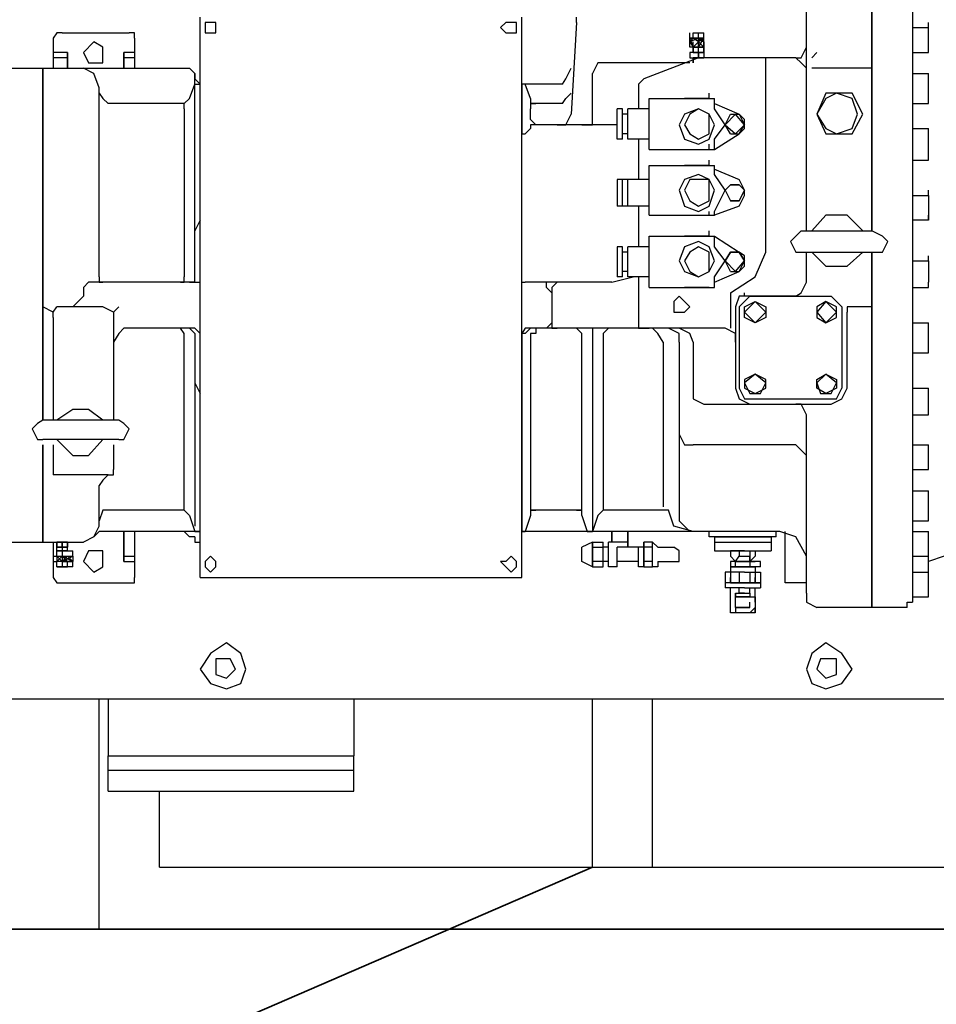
# Model space of a CAD drawing. Header units: centimetres. Extents: x -156440 to 298236, y -263599 to 81430.
# Tile 69 of 170: x 144254 to 145066, y -117600 to -116727. Entities that reach past the tile are written whole.
import ezdxf

# ---------------------------------------------------------------- set-up
doc = ezdxf.new("R2010")
doc.units = ezdxf.units.CM
doc.header["$LTSCALE"] = 50
doc.layers.add('bgde_fundamenty pod urządzenia', color=7, linetype='Continuous', lineweight=35)
doc.layers.add('bgde_maszynownia blokowo', color=2, linetype='Continuous', lineweight=35)
doc.layers.add('Freon_urządzenia', color=3, linetype='Continuous')
doc.layers.get('bgde_maszynownia blokowo').off()

# ---------------------------------------------------------------- blocks, each defined once
blk = doc.blocks.new('A$C45891BCF')
at = {"layer": 'Freon_urządzenia', "linetype": 'Continuous'}
for p, q in [((498.476, 457.436, -348), (498.476, 442.55, -348)), ((498.476, 442.55, -348), (498.476, 457.436, -348)), ((498.476, 457.436, -348), (498.476, 442.55, -348)), ((502.08, 456.966, -348), (502.08, 398.832, -348)), ((492.678, 440.826, -348), (492.678, 456.496, -348)), ((438.932, 401.026, -348), (438.932, 450.698, -348)), ((467.45, 401.026, -348), (467.45, 450.698, -348)), ((472.308, 450.228, -348), (472.308, 450.698, -348)), ((440.342, 450.228, -348), (439.402, 450.228, -348)), ((439.402, 450.228, -348), (439.402, 449.288, -348)), ((440.342, 449.758, -348), (440.342, 450.228, -348)), ((440.342, 449.288, -348), (440.342, 449.758, -348)), ((466.04, 450.228, -348), (465.57, 449.758, -348)), ((465.57, 449.758, -348), (466.04, 449.288, -348)), ((466.98, 450.228, -348), (466.04, 450.228, -348)), ((466.98, 449.758, -348), (466.98, 450.228, -348)), ((466.98, 449.288, -348), (466.98, 449.758, -348)), ((472.308, 450.228, -348), (471.838, 442.08, -348)), ((502.08, 449.758, -348), (503.49, 449.758, -348)), ((503.49, 449.758, -348), (503.49, 450.228, -348)), ((503.49, 449.758, -348), (503.49, 450.228, -348)), ((503.49, 447.564, -348), (503.49, 449.758, -348)), ((426.239, 449.288, -348), (425.926, 448.818, -348)), ((425.926, 448.818, -348), (425.926, 446.154, -348)), ((426.709, 449.288, -348), (426.239, 449.288, -348)), ((426.709, 449.288, -348), (432.664, 449.288, -348)), ((433.134, 449.288, -348), (432.664, 449.288, -348)), ((433.134, 448.818, -348), (433.134, 449.288, -348)), ((433.134, 448.818, -348), (433.134, 446.154, -348)), ((439.402, 449.288, -348), (440.342, 449.288, -348)), ((466.04, 449.288, -348), (466.98, 449.288, -348)), ((482.336, 448.818, -348), (482.336, 449.288, -348)), ((482.336, 448.818, -348), (482.336, 449.288, -348)), ((482.336, 448.818, -348), (483.59, 448.818, -348)), ((483.59, 448.818, -348), (482.336, 448.818, -348)), ((483.12, 448.818, -348), (482.336, 448.504, -348)), ((482.336, 448.504, -348), (482.65, 448.818, -348)), ((482.65, 448.034, -348), (482.336, 448.818, -348)), ((482.336, 448.034, -348), (482.336, 448.818, -348)), ((482.65, 449.288, -348), (483.59, 449.288, -348)), ((482.65, 448.818, -348), (482.65, 449.288, -348)), ((483.12, 448.504, -348), (482.65, 448.818, -348)), ((483.12, 448.504, -348), (482.65, 448.818, -348)), ((483.12, 447.094, -348), (483.12, 449.288, -348)), ((483.12, 448.034, -348), (483.59, 448.818, -348)), ((483.59, 448.818, -348), (483.12, 448.504, -348)), ((483.59, 448.504, -348), (483.12, 448.818, -348)), ((483.12, 448.818, -348), (483.59, 448.504, -348)), ((483.12, 448.818, -348), (483.12, 448.504, -348)), ((483.59, 448.818, -348), (483.59, 449.288, -348)), ((483.59, 448.818, -348), (483.59, 449.288, -348)), ((483.59, 448.818, -348), (483.59, 449.288, -348)), ((483.59, 448.034, -348), (483.59, 448.818, -348)), ((429.53, 448.504, -348), (428.59, 447.564, -348)), ((430.313, 448.034, -348), (429.53, 448.504, -348)), ((430.313, 447.564, -348), (430.313, 448.034, -348)), ((482.336, 448.034, -348), (482.336, 448.504, -348)), ((482.336, 448.504, -348), (482.65, 448.034, -348)), ((482.336, 448.034, -348), (482.336, 448.504, -348)), ((483.59, 448.034, -348), (482.336, 448.034, -348)), ((483.59, 448.034, -348), (482.336, 448.034, -348)), ((483.12, 448.504, -348), (482.65, 448.034, -348)), ((483.12, 448.504, -348), (482.65, 448.034, -348)), ((482.65, 448.034, -348), (482.65, 448.504, -348)), ((482.65, 448.034, -348), (482.65, 448.504, -348)), ((482.65, 448.034, -348), (482.65, 448.504, -348)), ((482.65, 448.034, -348), (483.12, 448.034, -348)), ((482.65, 448.034, -348), (482.65, 447.564, -348)), ((483.12, 448.034, -348), (482.65, 448.034, -348)), ((482.65, 447.564, -348), (482.65, 448.034, -348)), ((482.65, 447.564, -348), (482.65, 448.034, -348)), ((483.59, 448.034, -348), (483.12, 448.504, -348)), ((483.12, 448.034, -348), (483.12, 448.504, -348)), ((483.12, 448.034, -348), (483.59, 448.034, -348)), ((483.59, 448.504, -348), (483.59, 448.034, -348)), ((483.59, 448.034, -348), (483.59, 448.504, -348)), ((483.59, 448.034, -348), (483.59, 448.504, -348)), ((483.59, 448.034, -348), (483.59, 448.504, -348)), ((483.59, 448.034, -348), (483.59, 448.504, -348)), ((483.59, 448.034, -348), (483.59, 448.504, -348)), ((483.59, 448.034, -348), (483.59, 448.504, -348)), ((483.59, 447.564, -348), (483.59, 448.034, -348)), ((483.59, 448.034, -348), (483.59, 447.564, -348)), ((483.59, 447.564, -348), (483.59, 448.034, -348)), ((492.208, 447.094, -348), (492.678, 448.034, -348)), ((427.179, 447.564, -348), (425.926, 447.564, -348)), ((427.179, 447.094, -348), (425.926, 447.094, -348)), ((427.179, 446.154, -348), (427.179, 447.564, -348)), ((427.179, 447.564, -348), (427.179, 447.094, -348)), ((427.179, 447.094, -348), (427.179, 446.154, -348)), ((428.59, 447.564, -348), (429.06, 446.624, -348)), ((430.313, 446.624, -348), (430.313, 447.564, -348)), ((433.134, 447.564, -348), (432.194, 447.564, -348)), ((432.194, 447.564, -348), (432.194, 446.154, -348)), ((432.194, 447.094, -348), (432.194, 447.564, -348)), ((433.134, 447.094, -348), (432.194, 447.094, -348)), ((432.194, 446.154, -348), (432.194, 447.094, -348)), ((483.12, 447.094, -348), (478.262, 445.214, -348)), ((483.59, 447.564, -348), (482.336, 447.564, -348)), ((482.336, 447.564, -348), (482.336, 447.094, -348)), ((482.336, 447.094, -348), (483.59, 447.094, -348)), ((482.65, 447.564, -348), (483.59, 447.564, -348)), ((482.65, 447.564, -348), (483.59, 447.564, -348)), ((483.59, 447.094, -348), (482.65, 447.094, -348)), ((482.65, 447.094, -348), (482.65, 446.624, -348)), ((482.65, 446.624, -348), (482.65, 447.094, -348)), ((483.12, 447.564, -348), (483.12, 447.094, -348)), ((491.738, 447.094, -348), (483.12, 447.094, -348)), ((483.59, 447.564, -348), (483.59, 447.094, -348)), ((489.074, 429.858, -348), (489.074, 447.094, -348)), ((492.208, 446.624, -348), (491.738, 447.094, -348)), ((491.738, 447.094, -348), (492.208, 447.094, -348)), ((493.618, 447.564, -348), (493.148, 447.094, -348)), ((502.08, 447.564, -348), (503.49, 447.564, -348)), ((421.852, 446.154, -348), (424.516, 446.154, -348)), ((424.516, 446.154, -348), (437.991, 446.154, -348)), ((424.986, 446.154, -348), (424.986, 414.972, -348)), ((424.986, 414.972, -348), (424.986, 446.154, -348)), ((429.53, 445.684, -348), (428.59, 446.154, -348)), ((429.06, 446.624, -348), (430.313, 446.624, -348)), ((438.462, 445.684, -348), (437.991, 446.154, -348)), ((471.368, 445.214, -348), (471.838, 446.154, -348)), ((474.188, 446.624, -348), (473.718, 445.684, -348)), ((475.128, 446.624, -348), (474.188, 446.624, -348)), ((482.336, 446.624, -348), (475.128, 446.624, -348)), ((492.678, 446.154, -348), (492.208, 446.624, -348)), ((498.476, 446.154, -348), (493.148, 446.154, -348)), ((430, 444.43, -348), (429.53, 445.684, -348)), ((438.462, 445.684, -348), (438.462, 445.214, -348)), ((438.462, 445.214, -348), (438.462, 445.684, -348)), ((438.462, 445.214, -348), (438.932, 444.744, -348)), ((438.462, 444.744, -348), (438.462, 445.214, -348)), ((438.932, 444.744, -348), (438.932, 445.214, -348)), ((471.054, 444.744, -348), (471.368, 445.214, -348)), ((473.718, 442.08, -348), (473.718, 445.684, -348)), ((478.262, 445.214, -348), (477.792, 444.744, -348)), ((502.08, 445.684, -348), (503.49, 445.684, -348)), ((503.49, 445.214, -348), (503.49, 445.684, -348)), ((503.49, 443.49, -348), (503.49, 445.214, -348)), ((430, 427.664, -348), (430, 444.43, -348)), ((437.991, 443.49, -348), (438.462, 444.744, -348)), ((438.462, 427.664, -348), (438.462, 444.744, -348)), ((438.462, 444.744, -348), (438.932, 444.744, -348)), ((471.054, 444.744, -348), (467.45, 444.744, -348)), ((467.764, 444.744, -348), (467.45, 444.744, -348)), ((467.45, 444.744, -348), (467.45, 440.356, -348)), ((468.234, 443.49, -348), (467.764, 444.744, -348)), ((477.792, 444.744, -348), (477.792, 444.43, -348)), ((477.792, 444.43, -348), (477.792, 442.55, -348)), ((430, 443.96, -348), (430.313, 443.49, -348)), ((430.313, 443.49, -348), (430.783, 443.02, -348)), ((437.521, 443.02, -348), (437.991, 443.49, -348)), ((468.234, 443.49, -348), (468.234, 443.02, -348)), ((471.054, 443.02, -348), (471.368, 443.49, -348)), ((471.368, 443.49, -348), (471.838, 443.96, -348)), ((478.732, 443.49, -348), (484.53, 443.49, -348)), ((478.732, 438.946, -348), (478.732, 443.49, -348)), ((484.06, 443.49, -348), (481.866, 443.49, -348)), ((484.06, 443.49, -348), (484.06, 443.96, -348)), ((484.53, 442.55, -348), (484.53, 443.49, -348)), ((494.402, 443.96, -348), (493.618, 442.08, -348)), ((494.402, 443.49, -348), (493.618, 442.08, -348)), ((496.752, 443.96, -348), (494.402, 443.96, -348)), ((495.342, 443.96, -348), (494.402, 443.49, -348)), ((496.752, 443.49, -348), (495.342, 443.96, -348)), ((497.692, 442.08, -348), (496.752, 443.96, -348)), ((497.222, 442.08, -348), (496.752, 443.49, -348)), ((503.49, 443.02, -348), (503.49, 443.49, -348)), ((437.521, 443.02, -348), (430.783, 443.02, -348)), ((437.521, 442.55, -348), (437.521, 443.02, -348)), ((437.521, 442.55, -348), (437.521, 427.664, -348)), ((468.704, 443.02, -348), (468.234, 443.02, -348)), ((468.234, 443.02, -348), (468.234, 442.55, -348)), ((468.234, 443.02, -348), (468.704, 443.02, -348)), ((468.234, 441.61, -348), (468.234, 442.55, -348)), ((471.054, 443.02, -348), (468.704, 443.02, -348)), ((476.382, 442.55, -348), (475.912, 442.55, -348)), ((475.912, 439.886, -348), (475.912, 442.55, -348)), ((476.382, 439.886, -348), (476.382, 442.55, -348)), ((476.852, 439.886, -348), (476.852, 442.55, -348)), ((478.732, 442.55, -348), (476.852, 442.55, -348)), ((483.12, 442.55, -348), (481.866, 442.08, -348)), ((483.12, 442.55, -348), (482.336, 442.08, -348)), ((484.06, 442.08, -348), (483.12, 442.55, -348)), ((484.06, 442.08, -348), (483.12, 442.55, -348)), ((484.53, 443.02, -348), (486.724, 442.08, -348)), ((485.47, 441.14, -348), (484.53, 442.55, -348)), ((498.476, 443.02, -348), (498.476, 431.738, -348)), ((498.476, 431.738, -348), (498.476, 443.02, -348)), ((502.08, 443.02, -348), (503.49, 443.02, -348)), ((471.368, 441.14, -348), (471.838, 442.08, -348)), ((473.718, 441.14, -348), (473.718, 442.08, -348)), ((476.852, 442.08, -348), (476.382, 442.08, -348)), ((481.866, 442.08, -348), (481.396, 441.14, -348)), ((482.336, 442.08, -348), (481.866, 441.14, -348)), ((484.06, 441.14, -348), (484.06, 442.08, -348)), ((484.53, 441.14, -348), (484.06, 442.08, -348)), ((485.47, 441.14, -348), (485.94, 442.08, -348)), ((486.41, 442.08, -348), (485.47, 441.14, -348)), ((485.94, 442.08, -348), (486.724, 442.08, -348)), ((487.194, 441.14, -348), (486.41, 442.08, -348)), ((487.194, 441.61, -348), (486.724, 442.08, -348)), ((486.724, 442.08, -348), (487.194, 441.14, -348)), ((493.618, 442.08, -348), (494.402, 440.356, -348)), ((493.618, 442.08, -348), (494.402, 440.826, -348)), ((496.752, 440.356, -348), (497.692, 442.08, -348)), ((496.752, 440.826, -348), (497.222, 442.08, -348)), ((467.45, 440.356, -348), (467.45, 440.826, -348)), ((468.234, 440.826, -348), (467.764, 440.356, -348)), ((468.234, 441.61, -348), (468.704, 441.14, -348)), ((475.912, 441.14, -348), (468.234, 441.14, -348)), ((468.234, 441.14, -348), (468.234, 440.826, -348)), ((470.584, 441.14, -348), (471.368, 441.14, -348)), ((472.778, 441.14, -348), (473.718, 441.14, -348)), ((481.396, 441.14, -348), (481.866, 439.886, -348)), ((481.866, 441.14, -348), (482.336, 440.356, -348)), ((484.06, 440.356, -348), (484.06, 441.14, -348)), ((484.06, 439.886, -348), (484.53, 441.14, -348)), ((484.53, 439.886, -348), (485.47, 441.14, -348)), ((485.94, 440.356, -348), (485.47, 441.14, -348)), ((485.47, 441.14, -348), (486.41, 440.356, -348)), ((486.41, 440.356, -348), (487.194, 441.14, -348)), ((486.724, 440.356, -348), (487.194, 441.14, -348)), ((486.724, 440.356, -348), (487.194, 440.826, -348)), ((487.194, 440.826, -348), (487.194, 441.61, -348)), ((492.678, 431.738, -348), (492.678, 440.826, -348)), ((494.402, 440.826, -348), (495.342, 440.356, -348)), ((495.342, 440.356, -348), (496.752, 440.826, -348)), ((502.08, 440.826, -348), (503.49, 440.826, -348)), ((503.49, 440.356, -348), (503.49, 440.826, -348)), ((467.45, 440.356, -348), (467.764, 440.356, -348)), ((476.852, 440.356, -348), (476.382, 440.356, -348)), ((482.336, 440.356, -348), (483.12, 439.886, -348)), ((483.12, 439.886, -348), (484.06, 440.356, -348)), ((484.53, 438.946, -348), (486.724, 440.356, -348)), ((485.94, 440.356, -348), (486.724, 440.356, -348)), ((494.402, 440.356, -348), (496.752, 440.356, -348)), ((503.49, 438.476, -348), (503.49, 440.356, -348)), ((476.382, 439.886, -348), (475.912, 439.886, -348)), ((478.732, 439.886, -348), (476.852, 439.886, -348)), ((477.792, 439.886, -348), (477.792, 436.282, -348)), ((481.866, 439.886, -348), (483.12, 439.416, -348)), ((483.12, 439.416, -348), (484.06, 439.886, -348)), ((484.06, 438.946, -348), (484.06, 439.416, -348)), ((484.53, 438.946, -348), (484.53, 439.886, -348)), ((478.732, 438.946, -348), (484.53, 438.946, -348)), ((481.866, 438.946, -348), (484.06, 438.946, -348)), ((503.49, 438.006, -348), (503.49, 438.476, -348)), ((478.732, 437.536, -348), (484.53, 437.536, -348)), ((478.732, 433.148, -348), (478.732, 437.536, -348)), ((484.06, 437.536, -348), (481.866, 437.536, -348)), ((484.06, 437.536, -348), (484.06, 438.006, -348)), ((484.53, 436.752, -348), (484.53, 437.536, -348)), ((502.08, 438.006, -348), (503.49, 438.006, -348)), ((483.12, 436.752, -348), (481.866, 436.282, -348)), ((484.06, 436.282, -348), (483.12, 436.752, -348)), ((484.53, 437.222, -348), (486.724, 436.282, -348)), ((485.47, 435.342, -348), (484.53, 436.752, -348)), ((476.382, 436.282, -348), (475.912, 436.282, -348)), ((475.912, 436.282, -348), (475.912, 433.932, -348)), ((476.852, 436.282, -348), (476.382, 436.282, -348)), ((476.382, 433.932, -348), (476.382, 436.282, -348)), ((476.852, 433.932, -348), (476.852, 436.282, -348)), ((478.732, 436.282, -348), (476.852, 436.282, -348)), ((481.866, 436.282, -348), (481.396, 435.342, -348)), ((482.336, 436.282, -348), (481.866, 435.342, -348)), ((484.06, 436.282, -348), (482.336, 436.282, -348)), ((484.06, 435.342, -348), (484.06, 436.282, -348)), ((484.53, 435.342, -348), (484.06, 436.282, -348)), ((485.94, 435.812, -348), (485.47, 435.342, -348)), ((485.94, 435.812, -348), (485.47, 435.342, -348)), ((485.94, 435.812, -348), (486.724, 435.812, -348)), ((486.724, 435.812, -348), (485.94, 435.812, -348)), ((487.194, 435.342, -348), (486.724, 436.282, -348)), ((486.724, 435.812, -348), (487.194, 435.342, -348)), ((487.194, 435.342, -348), (486.724, 435.812, -348)), ((481.396, 435.342, -348), (481.866, 433.932, -348)), ((481.866, 435.342, -348), (482.336, 434.402, -348)), ((484.06, 434.402, -348), (484.06, 435.342, -348)), ((484.06, 433.932, -348), (484.53, 435.342, -348)), ((484.53, 433.462, -348), (485.47, 435.342, -348)), ((485.47, 435.342, -348), (485.94, 434.402, -348)), ((485.47, 435.342, -348), (485.94, 434.402, -348)), ((486.724, 434.402, -348), (487.194, 435.342, -348)), ((487.194, 435.342, -348), (486.724, 434.402, -348)), ((486.724, 433.932, -348), (487.194, 434.872, -348)), ((487.194, 434.872, -348), (487.194, 435.342, -348)), ((502.08, 434.872, -348), (503.49, 434.872, -348)), ((503.49, 434.872, -348), (503.49, 435.342, -348)), ((503.49, 434.872, -348), (503.49, 435.342, -348)), ((503.49, 434.872, -348), (503.49, 432.678, -348)), ((476.382, 433.932, -348), (475.912, 433.932, -348)), ((476.852, 433.932, -348), (476.382, 433.932, -348)), ((478.732, 433.932, -348), (476.852, 433.932, -348)), ((477.792, 433.932, -348), (477.792, 430.328, -348)), ((481.866, 433.932, -348), (483.12, 433.462, -348)), ((482.336, 434.402, -348), (483.12, 433.932, -348)), ((483.12, 433.932, -348), (484.06, 434.402, -348)), ((483.12, 433.462, -348), (484.06, 433.932, -348)), ((486.724, 433.932, -348), (484.53, 433.148, -348)), ((486.724, 434.402, -348), (485.94, 434.402, -348)), ((485.94, 434.402, -348), (486.724, 434.402, -348)), ((478.732, 433.148, -348), (484.53, 433.148, -348)), ((481.866, 433.148, -348), (484.06, 433.148, -348)), ((484.06, 433.148, -348), (484.06, 433.462, -348)), ((484.53, 433.148, -348), (484.53, 433.462, -348)), ((494.402, 433.148, -348), (493.148, 431.738, -348)), ((496.282, 433.148, -348), (494.402, 433.148, -348)), ((497.692, 431.738, -348), (496.282, 433.148, -348)), ((503.49, 432.678, -348), (503.49, 433.148, -348)), ((438.932, 432.678, -348), (438.462, 431.738, -348)), ((503.49, 432.678, -348), (502.08, 432.678, -348)), ((478.732, 431.268, -348), (484.53, 431.268, -348)), ((478.732, 426.724, -348), (478.732, 431.268, -348)), ((484.06, 431.268, -348), (481.866, 431.268, -348)), ((484.06, 431.268, -348), (484.06, 431.738, -348)), ((484.53, 431.268, -348), (486.724, 429.858, -348)), ((484.53, 430.328, -348), (484.53, 431.268, -348)), ((491.738, 431.268, -348), (491.268, 430.798, -348)), ((492.208, 431.738, -348), (491.738, 431.268, -348)), ((492.208, 431.738, -348), (498.476, 431.738, -348)), ((499.416, 431.268, -348), (498.476, 431.738, -348)), ((499.886, 430.798, -348), (499.416, 431.268, -348)), ((476.382, 430.328, -348), (475.912, 430.328, -348)), ((475.912, 430.328, -348), (475.912, 427.664, -348)), ((476.382, 427.664, -348), (476.382, 430.328, -348)), ((476.852, 427.664, -348), (476.852, 430.328, -348)), ((478.732, 430.328, -348), (476.852, 430.328, -348)), ((481.866, 430.328, -348), (481.396, 429.074, -348)), ((483.12, 430.798, -348), (481.866, 430.328, -348)), ((483.12, 430.328, -348), (482.336, 429.858, -348)), ((484.06, 430.328, -348), (483.12, 430.798, -348)), ((484.06, 429.858, -348), (483.12, 430.328, -348)), ((484.53, 429.074, -348), (484.06, 430.328, -348)), ((485.47, 429.074, -348), (484.53, 430.328, -348)), ((491.268, 430.798, -348), (491.738, 429.858, -348)), ((499.416, 429.858, -348), (499.886, 430.798, -348)), ((476.852, 429.858, -348), (476.382, 429.858, -348)), ((482.336, 429.858, -348), (481.866, 429.074, -348)), ((484.06, 429.074, -348), (484.06, 429.858, -348)), ((485.47, 429.074, -348), (485.94, 429.858, -348)), ((485.94, 429.858, -348), (485.47, 429.074, -348)), ((485.94, 429.858, -348), (486.724, 429.858, -348)), ((486.724, 429.858, -348), (485.94, 429.858, -348)), ((486.724, 429.858, -348), (487.194, 429.074, -348)), ((487.194, 429.074, -348), (486.724, 429.858, -348)), ((487.194, 429.544, -348), (486.724, 429.858, -348)), ((487.194, 428.604, -348), (487.194, 429.544, -348)), ((488.134, 427.664, -348), (489.074, 429.858, -348)), ((491.738, 429.858, -348), (492.208, 429.858, -348)), ((492.208, 429.858, -348), (498.476, 429.858, -348)), ((492.678, 429.544, -348), (492.678, 429.858, -348)), ((492.678, 427.194, -348), (492.678, 429.544, -348)), ((493.148, 429.858, -348), (494.402, 428.604, -348)), ((496.282, 428.604, -348), (497.692, 429.858, -348)), ((498.476, 429.858, -348), (499.416, 429.858, -348)), ((498.476, 429.858, -348), (498.476, 429.544, -348)), ((498.476, 429.544, -348), (498.476, 429.858, -348)), ((498.476, 429.544, -348), (498.476, 398.362, -348)), ((498.476, 398.362, -348), (498.476, 429.544, -348)), ((503.49, 429.074, -348), (503.49, 429.544, -348)), ((481.396, 429.074, -348), (481.866, 428.134, -348)), ((481.866, 429.074, -348), (482.336, 428.134, -348)), ((484.06, 428.134, -348), (484.06, 429.074, -348)), ((484.06, 428.134, -348), (484.53, 429.074, -348)), ((484.53, 427.664, -348), (485.47, 429.074, -348)), ((485.94, 428.134, -348), (485.47, 429.074, -348)), ((485.47, 429.074, -348), (486.41, 428.134, -348)), ((486.41, 428.134, -348), (487.194, 429.074, -348)), ((486.724, 428.134, -348), (487.194, 429.074, -348)), ((486.724, 428.134, -348), (487.194, 428.604, -348)), ((494.402, 428.604, -348), (496.282, 428.604, -348)), ((502.08, 429.074, -348), (503.49, 429.074, -348)), ((503.49, 429.074, -348), (503.49, 427.194, -348)), ((476.852, 428.134, -348), (476.382, 428.134, -348)), ((481.866, 428.134, -348), (483.12, 427.664, -348)), ((482.336, 428.134, -348), (483.12, 427.664, -348)), ((483.12, 427.664, -348), (484.06, 428.134, -348)), ((483.12, 427.664, -348), (484.06, 428.134, -348)), ((484.53, 427.194, -348), (486.724, 428.134, -348)), ((485.94, 428.134, -348), (486.724, 428.134, -348)), ((429.06, 427.194, -348), (428.59, 426.724, -348)), ((438.462, 427.194, -348), (429.06, 427.194, -348)), ((430, 427.664, -348), (430, 427.194, -348)), ((430, 427.194, -348), (430.313, 427.194, -348)), ((437.208, 427.194, -348), (437.521, 427.194, -348)), ((437.521, 427.194, -348), (437.521, 427.664, -348)), ((437.991, 427.194, -348), (438.462, 427.194, -348)), ((438.462, 427.194, -348), (438.462, 427.664, -348)), ((438.462, 427.194, -348), (438.932, 427.194, -348)), ((467.45, 427.194, -348), (467.764, 427.194, -348)), ((475.442, 427.194, -348), (467.764, 427.194, -348)), ((469.644, 426.724, -348), (469.644, 427.194, -348)), ((470.584, 427.194, -348), (470.114, 426.724, -348)), ((475.442, 427.194, -348), (477.322, 427.664, -348)), ((476.382, 427.664, -348), (475.912, 427.664, -348)), ((478.732, 427.664, -348), (476.852, 427.664, -348)), ((477.792, 427.664, -348), (477.792, 424.06, -348)), ((484.53, 426.724, -348), (484.53, 427.664, -348)), ((485.94, 426.254, -348), (488.134, 427.664, -348)), ((492.208, 426.254, -348), (492.678, 427.194, -348)), ((503.49, 426.724, -348), (503.49, 427.194, -348)), ((428.59, 426.724, -348), (428.59, 426.254, -348)), ((428.59, 426.254, -348), (428.59, 425.94, -348)), ((470.114, 426.254, -348), (469.644, 426.724, -348)), ((470.114, 426.724, -348), (470.114, 426.254, -348)), ((470.114, 426.254, -348), (470.114, 423.59, -348)), ((478.732, 426.724, -348), (484.53, 426.724, -348)), ((484.06, 426.724, -348), (481.866, 426.724, -348)), ((485.94, 426.254, -348), (485.94, 423.12, -348)), ((487.194, 425.94, -348), (487.194, 426.254, -348)), ((491.738, 425.94, -348), (492.208, 426.254, -348)), ((502.08, 426.724, -348), (503.49, 426.724, -348)), ((427.65, 425, -348), (428.12, 425.47, -348)), ((428.12, 425.47, -348), (428.59, 425.94, -348)), ((481.396, 425.94, -348), (480.926, 425.47, -348)), ((480.926, 425.47, -348), (480.926, 424.53, -348)), ((482.336, 425, -348), (481.396, 425.94, -348)), ((486.724, 425.94, -348), (486.41, 425, -348)), ((487.664, 425.94, -348), (486.724, 425.94, -348)), ((487.194, 425.47, -348), (486.724, 425, -348)), ((487.664, 425.94, -348), (487.194, 425.47, -348)), ((491.738, 425.94, -348), (487.194, 425.94, -348)), ((488.134, 425.47, -348), (487.194, 424.53, -348)), ((487.194, 425, -348), (488.134, 425.47, -348)), ((487.664, 425.94, -348), (494.872, 425.94, -348)), ((489.074, 424.53, -348), (488.134, 425.47, -348)), ((488.134, 425.47, -348), (489.074, 425, -348)), ((494.402, 425.47, -348), (493.618, 425, -348)), ((494.402, 425.47, -348), (493.618, 424.53, -348)), ((495.342, 425, -348), (494.402, 425.47, -348)), ((495.342, 424.53, -348), (494.402, 425.47, -348)), ((495.342, 425.47, -348), (494.872, 425.94, -348)), ((495.812, 425, -348), (495.342, 425.47, -348)), ((425.926, 424.53, -348), (424.986, 425, -348)), ((425.926, 424.53, -348), (426.239, 425, -348)), ((425.926, 424.06, -348), (425.926, 424.53, -348)), ((425.926, 424.06, -348), (425.926, 424.53, -348)), ((430.313, 425, -348), (426.239, 425, -348)), ((431.254, 424.53, -348), (430.313, 425, -348)), ((431.724, 425, -348), (431.254, 424.53, -348)), ((431.254, 424.53, -348), (431.254, 424.06, -348)), ((431.254, 424.53, -348), (431.254, 424.06, -348)), ((480.926, 424.53, -348), (481.866, 424.53, -348)), ((481.866, 424.53, -348), (482.336, 425, -348)), ((486.41, 425, -348), (486.41, 417.792, -348)), ((486.724, 425, -348), (486.724, 417.792, -348)), ((487.194, 424.06, -348), (487.194, 425, -348)), ((487.194, 424.53, -348), (488.134, 423.59, -348)), ((488.134, 423.59, -348), (489.074, 424.53, -348)), ((489.074, 425, -348), (489.074, 424.06, -348)), ((493.618, 425, -348), (493.618, 424.06, -348)), ((493.618, 424.53, -348), (494.402, 423.59, -348)), ((494.402, 423.59, -348), (495.342, 424.53, -348)), ((495.342, 424.06, -348), (495.342, 425, -348)), ((495.812, 425, -348), (495.812, 417.792, -348)), ((496.752, 425, -348), (496.282, 425, -348)), ((496.282, 425, -348), (496.282, 424.53, -348)), ((496.282, 417.792, -348), (496.282, 424.53, -348)), ((498.476, 425, -348), (496.752, 425, -348)), ((425.926, 424.06, -348), (425.926, 414.972, -348)), ((431.254, 424.06, -348), (431.254, 414.972, -348)), ((469.644, 423.12, -348), (470.114, 423.59, -348)), ((470.114, 423.59, -348), (470.114, 423.12, -348)), ((477.792, 424.06, -348), (477.792, 423.12, -348)), ((488.134, 423.59, -348), (487.194, 424.06, -348)), ((489.074, 424.06, -348), (488.134, 423.59, -348)), ((493.618, 424.06, -348), (494.402, 423.59, -348)), ((494.402, 423.59, -348), (495.342, 424.06, -348)), ((502.08, 423.59, -348), (503.49, 423.59, -348)), ((503.49, 423.12, -348), (503.49, 423.59, -348)), ((431.724, 422.65, -348), (431.254, 421.866, -348)), ((432.194, 423.12, -348), (431.724, 422.65, -348)), ((438.462, 423.12, -348), (432.194, 423.12, -348)), ((437.521, 422.65, -348), (437.208, 423.12, -348)), ((437.521, 407.293, -348), (437.521, 422.65, -348)), ((438.462, 422.65, -348), (437.991, 423.12, -348)), ((438.932, 422.65, -348), (438.462, 423.12, -348)), ((438.462, 422.65, -348), (438.462, 405.57, -348)), ((467.764, 423.12, -348), (467.45, 422.65, -348)), ((467.45, 422.65, -348), (467.45, 405.1, -348)), ((467.764, 422.65, -348), (467.45, 422.65, -348)), ((485.47, 423.12, -348), (467.764, 423.12, -348)), ((468.234, 423.12, -348), (467.764, 422.65, -348)), ((468.234, 422.65, -348), (468.234, 407.293, -348)), ((468.704, 422.65, -348), (468.234, 422.65, -348)), ((468.704, 423.12, -348), (468.704, 422.65, -348)), ((470.114, 423.12, -348), (470.584, 423.12, -348)), ((472.778, 422.65, -348), (472.308, 423.12, -348)), ((472.778, 407.293, -348), (472.778, 422.65, -348)), ((473.718, 423.12, -348), (473.718, 405.1, -348)), ((475.128, 423.12, -348), (474.658, 422.65, -348)), ((474.658, 422.65, -348), (474.658, 407.293, -348)), ((477.792, 423.12, -348), (478.732, 423.12, -348)), ((479.516, 422.65, -348), (479.046, 423.12, -348)), ((479.986, 421.866, -348), (479.516, 422.65, -348)), ((481.396, 422.65, -348), (480.456, 423.12, -348)), ((482.336, 422.65, -348), (481.396, 423.12, -348)), ((481.396, 421.866, -348), (481.396, 422.65, -348)), ((482.65, 421.866, -348), (482.336, 422.65, -348)), ((486.41, 422.65, -348), (485.47, 423.12, -348)), ((486.41, 421.866, -348), (486.41, 422.65, -348)), ((503.49, 421.396, -348), (503.49, 423.12, -348)), ((479.986, 421.866, -348), (479.986, 407.293, -348)), ((481.396, 421.866, -348), (481.396, 406.04, -348)), ((482.65, 421.866, -348), (482.65, 417.792, -348)), ((502.08, 420.926, -348), (503.49, 420.926, -348)), ((503.49, 420.926, -348), (503.49, 421.396, -348)), ((503.49, 420.926, -348), (503.49, 421.396, -348)), ((488.134, 419.046, -348), (487.194, 418.262, -348)), ((488.134, 419.046, -348), (487.194, 418.575, -348)), ((489.074, 418.262, -348), (488.134, 419.046, -348)), ((489.074, 418.575, -348), (488.134, 419.046, -348)), ((494.402, 419.046, -348), (493.618, 418.262, -348)), ((493.618, 418.575, -348), (494.402, 419.046, -348)), ((495.342, 418.262, -348), (494.402, 419.046, -348)), ((494.402, 419.046, -348), (495.342, 418.575, -348)), ((438.462, 418.262, -348), (438.932, 417.322, -348)), ((467.45, 417.322, -348), (467.45, 418.262, -348)), ((487.194, 418.575, -348), (487.194, 417.792, -348)), ((487.194, 418.262, -348), (487.664, 417.322, -348)), ((488.604, 417.322, -348), (489.074, 418.262, -348)), ((489.074, 417.792, -348), (489.074, 418.575, -348)), ((493.618, 417.792, -348), (493.618, 418.575, -348)), ((493.618, 418.262, -348), (493.932, 417.322, -348)), ((494.872, 417.322, -348), (495.342, 418.262, -348)), ((495.342, 418.575, -348), (495.342, 417.792, -348)), ((482.65, 417.792, -348), (482.65, 416.852, -348)), ((486.41, 417.792, -348), (486.724, 416.852, -348)), ((486.724, 417.792, -348), (487.194, 416.852, -348)), ((487.194, 417.792, -348), (488.134, 417.322, -348)), ((487.664, 417.322, -348), (488.604, 417.322, -348)), ((488.134, 417.322, -348), (489.074, 417.792, -348)), ((494.402, 417.322, -348), (493.618, 417.792, -348)), ((493.932, 417.322, -348), (494.872, 417.322, -348)), ((495.342, 417.792, -348), (494.402, 417.322, -348)), ((495.342, 416.852, -348), (495.812, 417.792, -348)), ((495.812, 416.852, -348), (496.282, 417.792, -348)), ((502.08, 417.792, -348), (503.49, 417.792, -348)), ((503.49, 415.442, -348), (503.49, 417.792, -348)), ((482.65, 416.852, -348), (483.59, 416.382, -348)), ((483.59, 416.382, -348), (494.872, 416.382, -348)), ((486.724, 416.852, -348), (487.664, 416.382, -348)), ((487.194, 416.852, -348), (487.664, 416.852, -348)), ((487.664, 416.852, -348), (494.872, 416.852, -348)), ((492.208, 416.382, -348), (491.738, 416.382, -348)), ((492.678, 415.442, -348), (492.208, 416.382, -348)), ((494.872, 416.852, -348), (495.342, 416.852, -348)), ((494.872, 416.382, -348), (495.812, 416.852, -348)), ((427.65, 415.912, -348), (426.239, 414.972, -348)), ((429.06, 415.912, -348), (427.65, 415.912, -348)), ((430.313, 414.972, -348), (429.06, 415.912, -348)), ((503.49, 415.442, -348), (503.49, 415.912, -348)), ((424.516, 414.658, -348), (424.046, 414.188, -348)), ((424.986, 414.972, -348), (424.516, 414.658, -348)), ((431.724, 414.972, -348), (424.986, 414.972, -348)), ((432.194, 414.658, -348), (431.724, 414.972, -348)), ((432.664, 414.188, -348), (432.194, 414.658, -348)), ((492.678, 399.615, -348), (492.678, 415.442, -348)), ((502.08, 415.442, -348), (503.49, 415.442, -348)), ((424.046, 414.188, -348), (424.516, 413.248, -348)), ((432.194, 413.248, -348), (432.664, 414.188, -348)), ((424.516, 413.248, -348), (424.986, 413.248, -348)), ((431.724, 413.248, -348), (424.986, 413.248, -348)), ((426.239, 413.248, -348), (427.65, 411.838, -348)), ((429.06, 411.838, -348), (430.313, 413.248, -348)), ((431.724, 413.248, -348), (432.194, 413.248, -348)), ((481.396, 413.718, -348), (481.866, 412.778, -348)), ((424.986, 404.16, -348), (424.986, 412.778, -348)), ((424.986, 412.778, -348), (424.986, 404.16, -348)), ((425.926, 412.778, -348), (425.926, 410.584, -348)), ((431.254, 412.778, -348), (431.254, 410.584, -348)), ((481.866, 412.778, -348), (482.65, 412.778, -348)), ((491.738, 412.778, -348), (482.65, 412.778, -348)), ((492.208, 412.308, -348), (491.738, 412.778, -348)), ((492.678, 411.838, -348), (492.208, 412.308, -348)), ((502.08, 412.778, -348), (503.49, 412.778, -348)), ((503.49, 410.584, -348), (503.49, 412.778, -348)), ((427.65, 411.838, -348), (429.06, 411.838, -348)), ((425.926, 410.584, -348), (425.926, 410.114, -348)), ((431.254, 410.114, -348), (431.254, 410.584, -348)), ((502.08, 410.584, -348), (503.49, 410.584, -348)), ((503.49, 410.584, -348), (503.49, 410.897, -348)), ((430.783, 410.114, -348), (425.926, 410.114, -348)), ((430.313, 409.644, -348), (430, 409.174, -348)), ((430.783, 410.114, -348), (430.313, 409.644, -348)), ((430.783, 410.114, -348), (431.254, 410.114, -348)), ((430, 405.57, -348), (430, 409.174, -348)), ((502.08, 408.704, -348), (503.49, 408.704, -348)), ((503.49, 408.234, -348), (503.49, 408.704, -348)), ((503.49, 408.234, -348), (503.49, 408.704, -348)), ((503.49, 406.51, -348), (503.49, 408.234, -348)), ((430.313, 406.98, -348), (430, 406.04, -348)), ((430.783, 406.98, -348), (430.313, 406.98, -348)), ((437.521, 406.98, -348), (430.783, 406.98, -348)), ((437.521, 406.98, -348), (437.521, 407.293, -348)), ((437.991, 406.51, -348), (437.521, 406.98, -348)), ((468.234, 407.293, -348), (468.234, 406.98, -348)), ((468.234, 406.98, -348), (468.704, 406.98, -348)), ((468.704, 406.98, -348), (468.234, 406.98, -348)), ((468.234, 406.98, -348), (468.234, 406.51, -348)), ((472.308, 406.98, -348), (468.704, 406.98, -348)), ((472.308, 406.98, -348), (472.778, 406.98, -348)), ((472.778, 406.98, -348), (472.308, 406.98, -348)), ((472.778, 406.98, -348), (472.778, 407.293, -348)), ((472.778, 406.51, -348), (472.778, 406.98, -348)), ((474.658, 406.98, -348), (474.188, 406.51, -348)), ((474.658, 407.293, -348), (474.658, 406.98, -348)), ((479.516, 406.98, -348), (474.658, 406.98, -348)), ((480.456, 406.98, -348), (479.516, 406.98, -348)), ((480.926, 405.57, -348), (480.456, 406.98, -348)), ((437.991, 406.51, -348), (438.462, 405.1, -348)), ((468.234, 406.51, -348), (467.764, 405.1, -348)), ((472.778, 406.51, -348), (473.248, 405.1, -348)), ((474.188, 406.51, -348), (473.718, 405.1, -348)), ((481.396, 406.04, -348), (481.866, 405.57, -348)), ((502.08, 406.04, -348), (503.49, 406.04, -348)), ((503.49, 406.04, -348), (503.49, 406.51, -348)), ((429.53, 404.63, -348), (430, 405.57, -348)), ((430, 405.1, -348), (429.53, 404.63, -348)), ((438.932, 405.1, -348), (430, 405.1, -348)), ((432.194, 402.906, -348), (432.194, 405.1, -348)), ((432.194, 405.1, -348), (432.194, 402.436, -348)), ((433.134, 405.1, -348), (433.134, 401.026, -348)), ((437.991, 404.63, -348), (437.521, 405.1, -348)), ((438.462, 405.1, -348), (438.932, 405.1, -348)), ((438.932, 405.1, -348), (438.932, 405.57, -348)), ((467.45, 405.1, -348), (467.45, 405.57, -348)), ((490.328, 405.1, -348), (467.45, 405.1, -348)), ((467.45, 405.1, -348), (467.764, 405.1, -348)), ((473.248, 405.1, -348), (473.718, 405.1, -348)), ((475.442, 404.16, -348), (475.442, 405.1, -348)), ((475.442, 405.1, -348), (475.442, 404.16, -348)), ((476.852, 404.16, -348), (476.852, 405.1, -348)), ((476.852, 405.1, -348), (476.852, 404.16, -348)), ((482.65, 405.1, -348), (480.926, 405.57, -348)), ((481.866, 405.57, -348), (482.336, 405.1, -348)), ((484.06, 404.63, -348), (484.06, 405.1, -348)), ((490.014, 404.63, -348), (490.014, 405.1, -348)), ((491.738, 404.63, -348), (490.328, 405.1, -348)), ((490.798, 400.556, -348), (490.798, 405.1, -348)), ((502.08, 405.1, -348), (503.49, 405.1, -348)), ((503.49, 404.63, -348), (503.49, 405.1, -348)), ((421.852, 404.16, -348), (424.986, 404.16, -348)), ((424.986, 404.16, -348), (428.59, 404.16, -348)), ((425.926, 404.16, -348), (425.926, 401.026, -348)), ((426.239, 403.689, -348), (426.239, 404.16, -348)), ((427.179, 404.16, -348), (426.239, 404.16, -348)), ((426.239, 404.16, -348), (426.239, 403.689, -348)), ((426.239, 403.689, -348), (426.239, 404.16, -348)), ((426.709, 403.689, -348), (426.709, 404.16, -348)), ((426.709, 404.16, -348), (426.709, 401.966, -348)), ((427.179, 403.689, -348), (427.179, 404.16, -348)), ((427.179, 403.689, -348), (427.179, 404.16, -348)), ((427.179, 404.16, -348), (427.179, 403.689, -348)), ((429.53, 404.63, -348), (428.59, 404.16, -348)), ((438.462, 404.63, -348), (437.991, 404.63, -348)), ((438.462, 404.63, -348), (438.462, 404.16, -348)), ((438.462, 404.16, -348), (438.932, 404.16, -348)), ((473.718, 404.16, -348), (472.778, 403.689, -348)), ((473.718, 401.966, -348), (473.718, 404.16, -348)), ((473.718, 404.16, -348), (473.718, 403.689, -348)), ((473.718, 404.16, -348), (474.658, 404.16, -348)), ((474.658, 401.966, -348), (474.658, 404.16, -348)), ((474.658, 403.689, -348), (474.658, 404.16, -348)), ((475.912, 404.16, -348), (475.128, 404.16, -348)), ((475.128, 401.966, -348), (475.128, 404.16, -348)), ((475.442, 404.16, -348), (475.442, 404.63, -348)), ((475.442, 404.16, -348), (475.442, 404.63, -348)), ((476.852, 404.16, -348), (475.442, 404.16, -348)), ((476.852, 404.16, -348), (476.852, 403.689, -348)), ((476.852, 403.689, -348), (476.852, 404.16, -348)), ((478.262, 401.966, -348), (478.262, 404.16, -348)), ((478.262, 404.16, -348), (478.262, 403.689, -348)), ((479.046, 404.16, -348), (478.262, 404.16, -348)), ((479.046, 401.966, -348), (479.046, 404.16, -348)), ((479.046, 404.16, -348), (479.516, 403.689, -348)), ((479.046, 403.689, -348), (479.046, 404.16, -348)), ((490.014, 404.63, -348), (484.06, 404.63, -348)), ((484.53, 404.63, -348), (489.544, 404.63, -348)), ((484.53, 404.63, -348), (484.53, 403.376, -348)), ((484.53, 404.16, -348), (489.544, 404.16, -348)), ((489.544, 404.63, -348), (489.544, 403.376, -348)), ((492.678, 402.906, -348), (491.738, 404.63, -348)), ((503.49, 402.906, -348), (503.49, 404.63, -348)), ((427.179, 403.689, -348), (426.239, 403.689, -348)), ((426.239, 403.376, -348), (426.239, 403.689, -348)), ((426.239, 403.689, -348), (427.179, 403.689, -348)), ((426.239, 403.376, -348), (426.239, 403.689, -348)), ((426.239, 403.376, -348), (426.239, 403.689, -348)), ((426.239, 403.376, -348), (426.239, 403.689, -348)), ((426.239, 403.376, -348), (426.239, 403.689, -348)), ((426.239, 403.376, -348), (426.239, 403.689, -348)), ((426.239, 402.906, -348), (426.239, 403.376, -348)), ((426.239, 403.376, -348), (427.179, 403.376, -348)), ((427.179, 403.376, -348), (426.239, 403.376, -348)), ((426.239, 403.376, -348), (427.65, 403.376, -348)), ((426.709, 403.376, -348), (426.239, 403.376, -348)), ((427.179, 403.376, -348), (426.709, 403.376, -348)), ((427.179, 403.376, -348), (426.709, 403.376, -348)), ((427.179, 403.376, -348), (427.179, 403.689, -348)), ((427.179, 403.376, -348), (427.179, 403.689, -348)), ((427.179, 403.376, -348), (427.179, 403.689, -348)), ((427.179, 403.376, -348), (427.179, 403.689, -348)), ((427.65, 402.906, -348), (427.65, 403.376, -348)), ((427.65, 402.906, -348), (427.65, 403.376, -348)), ((429.06, 403.376, -348), (428.59, 402.436, -348)), ((430.313, 403.376, -348), (429.06, 403.376, -348)), ((430.313, 402.436, -348), (430.313, 403.376, -348)), ((472.778, 402.436, -348), (472.778, 403.689, -348)), ((473.718, 403.689, -348), (473.718, 402.436, -348)), ((473.718, 403.689, -348), (474.658, 403.689, -348)), ((474.658, 402.436, -348), (474.658, 403.689, -348)), ((475.128, 403.689, -348), (474.658, 403.689, -348)), ((475.912, 401.966, -348), (475.912, 403.689, -348)), ((477.792, 403.689, -348), (475.912, 403.689, -348)), ((477.792, 401.966, -348), (477.792, 403.689, -348)), ((478.262, 403.689, -348), (477.792, 403.689, -348)), ((478.262, 403.689, -348), (478.262, 402.436, -348)), ((479.046, 403.689, -348), (478.262, 403.689, -348)), ((479.046, 402.436, -348), (479.046, 403.689, -348)), ((479.516, 403.689, -348), (480.926, 403.689, -348)), ((481.396, 403.376, -348), (480.926, 403.689, -348)), ((481.396, 402.906, -348), (481.396, 403.376, -348)), ((484.53, 403.376, -348), (489.544, 403.376, -348)), ((487.194, 403.376, -348), (485.94, 403.376, -348)), ((485.94, 403.376, -348), (485.94, 402.906, -348)), ((486.724, 403.376, -348), (486.724, 402.906, -348)), ((487.194, 403.376, -348), (488.134, 403.376, -348)), ((487.664, 403.376, -348), (487.664, 402.906, -348)), ((488.134, 403.376, -348), (488.134, 402.906, -348)), ((503.49, 402.906, -348), (503.49, 403.376, -348)), ((503.49, 402.906, -348), (503.49, 403.376, -348)), ((425.926, 402.906, -348), (426.239, 402.906, -348)), ((425.926, 402.436, -348), (426.239, 402.436, -348)), ((426.239, 402.906, -348), (427.65, 402.906, -348)), ((426.239, 402.906, -348), (426.239, 402.436, -348)), ((426.239, 402.906, -348), (426.709, 402.436, -348)), ((426.239, 402.906, -348), (426.709, 402.436, -348)), ((426.239, 402.906, -348), (426.239, 402.436, -348)), ((426.239, 402.436, -348), (426.709, 402.906, -348)), ((426.709, 402.906, -348), (426.239, 402.436, -348)), ((426.239, 401.966, -348), (426.239, 402.436, -348)), ((427.65, 402.436, -348), (426.239, 402.436, -348)), ((426.239, 401.966, -348), (426.239, 402.436, -348)), ((426.709, 402.436, -348), (426.239, 402.436, -348)), ((427.65, 402.436, -348), (426.709, 402.906, -348)), ((426.709, 402.906, -348), (427.179, 402.436, -348)), ((426.709, 402.906, -348), (427.179, 402.906, -348)), ((426.709, 402.436, -348), (427.179, 402.906, -348)), ((426.709, 402.436, -348), (427.65, 402.906, -348)), ((426.709, 402.436, -348), (427.179, 402.436, -348)), ((427.179, 402.906, -348), (427.65, 402.436, -348)), ((427.179, 401.966, -348), (427.179, 402.436, -348)), ((427.179, 402.436, -348), (427.65, 402.436, -348)), ((427.65, 402.906, -348), (427.65, 402.436, -348)), ((427.65, 401.966, -348), (427.65, 402.436, -348)), ((428.59, 402.436, -348), (429.53, 401.496, -348)), ((430.313, 401.966, -348), (430.313, 402.436, -348)), ((432.194, 402.906, -348), (433.134, 402.906, -348)), ((432.194, 402.436, -348), (432.194, 402.906, -348)), ((432.194, 402.436, -348), (433.134, 402.436, -348)), ((439.872, 402.906, -348), (439.402, 402.436, -348)), ((439.402, 402.436, -348), (439.402, 401.966, -348)), ((440.342, 402.436, -348), (439.872, 402.906, -348)), ((440.342, 401.966, -348), (440.342, 402.436, -348)), ((466.04, 402.436, -348), (465.57, 402.436, -348)), ((465.57, 402.436, -348), (466.51, 401.496, -348)), ((466.51, 402.906, -348), (466.04, 402.436, -348)), ((466.98, 402.436, -348), (466.51, 402.906, -348)), ((466.98, 401.966, -348), (466.98, 402.436, -348)), ((472.778, 402.436, -348), (472.778, 402.906, -348)), ((473.718, 401.966, -348), (472.778, 402.436, -348)), ((474.658, 402.436, -348), (473.718, 402.436, -348)), ((473.718, 402.436, -348), (473.718, 401.966, -348)), ((475.128, 402.436, -348), (474.658, 402.436, -348)), ((474.658, 401.966, -348), (474.658, 402.436, -348)), ((475.912, 401.966, -348), (475.912, 402.436, -348)), ((477.792, 402.436, -348), (475.912, 402.436, -348)), ((479.046, 402.436, -348), (478.262, 402.436, -348)), ((478.262, 402.436, -348), (478.262, 401.966, -348)), ((479.046, 401.966, -348), (479.046, 402.436, -348)), ((479.516, 402.436, -348), (479.516, 401.966, -348)), ((479.516, 402.436, -348), (480.926, 402.436, -348)), ((480.926, 402.436, -348), (481.396, 402.436, -348)), ((481.396, 402.436, -348), (481.396, 402.906, -348)), ((485.94, 402.906, -348), (486.41, 402.436, -348)), ((485.94, 402.906, -348), (486.41, 402.436, -348)), ((485.94, 402.436, -348), (485.94, 401.966, -348)), ((486.41, 402.436, -348), (485.94, 402.436, -348)), ((486.41, 402.436, -348), (485.94, 402.436, -348)), ((486.41, 402.436, -348), (486.724, 402.906, -348)), ((486.41, 402.436, -348), (486.724, 402.906, -348)), ((486.41, 402.436, -348), (487.664, 402.436, -348)), ((486.41, 402.436, -348), (487.664, 402.436, -348)), ((486.41, 402.436, -348), (487.664, 402.436, -348)), ((487.664, 402.436, -348), (486.41, 402.436, -348)), ((486.41, 401.966, -348), (486.41, 402.436, -348)), ((486.41, 402.436, -348), (487.194, 402.436, -348)), ((487.194, 402.436, -348), (486.41, 402.436, -348)), ((486.724, 402.906, -348), (487.664, 402.906, -348)), ((487.194, 402.436, -348), (487.664, 402.436, -348)), ((487.664, 402.436, -348), (487.194, 402.436, -348)), ((487.664, 402.436, -348), (487.664, 402.906, -348)), ((487.664, 402.436, -348), (488.134, 402.906, -348)), ((487.664, 402.906, -348), (487.664, 402.436, -348)), ((487.664, 402.436, -348), (488.134, 402.906, -348)), ((487.664, 402.436, -348), (487.664, 402.906, -348)), ((487.664, 402.436, -348), (487.664, 401.966, -348)), ((488.604, 402.436, -348), (487.664, 402.436, -348)), ((487.664, 402.436, -348), (488.134, 402.436, -348)), ((488.604, 401.966, -348), (488.604, 402.436, -348)), ((502.08, 402.906, -348), (503.49, 402.906, -348)), ((504.9, 402.906, -348), (503.49, 402.436, -348)), ((503.49, 402.436, -348), (503.49, 402.906, -348)), ((503.49, 400.556, -348), (503.49, 402.436, -348)), ((427.65, 401.966, -348), (426.239, 401.966, -348)), ((426.239, 401.966, -348), (427.179, 401.966, -348)), ((429.53, 401.496, -348), (430.313, 401.966, -348)), ((439.402, 401.966, -348), (439.872, 401.496, -348)), ((439.872, 401.496, -348), (440.342, 401.966, -348)), ((466.51, 401.496, -348), (466.98, 401.966, -348)), ((473.718, 401.966, -348), (474.658, 401.966, -348)), ((475.912, 401.966, -348), (475.128, 401.966, -348)), ((478.262, 401.966, -348), (477.792, 401.966, -348)), ((478.262, 401.966, -348), (479.046, 401.966, -348)), ((479.516, 401.966, -348), (479.046, 401.966, -348)), ((485.94, 401.966, -348), (485.94, 401.496, -348)), ((486.41, 401.966, -348), (485.94, 401.966, -348)), ((485.94, 401.966, -348), (486.41, 401.966, -348)), ((486.41, 401.966, -348), (487.194, 401.966, -348)), ((487.194, 401.966, -348), (486.41, 401.966, -348)), ((487.194, 401.966, -348), (487.664, 401.966, -348)), ((487.664, 401.966, -348), (487.194, 401.966, -348)), ((488.604, 401.966, -348), (487.664, 401.966, -348)), ((487.664, 401.966, -348), (488.134, 401.966, -348)), ((488.134, 401.966, -348), (488.134, 401.496, -348)), ((425.926, 401.026, -348), (426.239, 400.556, -348)), ((433.134, 400.556, -348), (433.134, 401.026, -348)), ((438.932, 401.026, -348), (467.45, 401.026, -348)), ((487.194, 401.496, -348), (485.47, 401.496, -348)), ((485.47, 401.496, -348), (485.47, 400.556, -348)), ((485.94, 401.496, -348), (485.94, 400.556, -348)), ((485.94, 400.556, -348), (485.94, 401.026, -348)), ((486.724, 401.496, -348), (486.724, 400.556, -348)), ((487.194, 401.496, -348), (488.604, 401.496, -348)), ((487.664, 401.496, -348), (487.664, 400.556, -348)), ((488.134, 401.496, -348), (488.134, 400.556, -348)), ((488.134, 400.556, -348), (488.134, 401.026, -348)), ((488.604, 401.496, -348), (488.604, 400.556, -348)), ((502.08, 401.496, -348), (503.49, 401.496, -348)), ((503.49, 399.302, -348), (503.49, 401.496, -348)), ((426.239, 400.556, -348), (426.709, 400.556, -348)), ((426.709, 400.556, -348), (432.664, 400.556, -348)), ((432.664, 400.556, -348), (433.134, 400.556, -348)), ((487.194, 400.556, -348), (485.47, 400.556, -348)), ((485.47, 400.556, -348), (485.47, 400.085, -348)), ((487.194, 400.556, -348), (485.47, 400.556, -348)), ((487.194, 400.085, -348), (485.47, 400.085, -348)), ((485.94, 400.556, -348), (487.194, 400.556, -348)), ((485.94, 397.892, -348), (485.94, 400.085, -348)), ((486.724, 399.615, -348), (486.724, 400.085, -348)), ((487.194, 400.556, -348), (488.604, 400.556, -348)), ((488.604, 400.556, -348), (487.194, 400.556, -348)), ((487.194, 400.556, -348), (488.134, 400.556, -348)), ((487.194, 400.085, -348), (488.604, 400.085, -348)), ((487.664, 399.615, -348), (487.664, 400.085, -348)), ((488.134, 398.832, -348), (488.134, 400.085, -348)), ((488.604, 400.556, -348), (488.604, 400.085, -348)), ((492.678, 400.556, -348), (490.798, 400.556, -348)), ((486.41, 399.615, -348), (487.664, 399.615, -348)), ((486.41, 399.302, -348), (486.41, 399.615, -348)), ((486.41, 399.302, -348), (486.41, 399.615, -348)), ((486.41, 399.615, -348), (486.41, 399.302, -348)), ((486.41, 398.362, -348), (486.41, 399.302, -348)), ((487.194, 399.302, -348), (486.41, 399.302, -348)), ((486.41, 399.302, -348), (487.194, 399.302, -348)), ((487.194, 399.615, -348), (486.724, 399.615, -348)), ((486.724, 399.302, -348), (487.194, 399.302, -348)), ((487.194, 399.302, -348), (486.724, 399.302, -348)), ((487.194, 399.615, -348), (487.664, 399.615, -348)), ((487.664, 399.302, -348), (487.194, 399.302, -348)), ((487.664, 399.302, -348), (487.194, 399.302, -348)), ((487.194, 399.302, -348), (487.664, 399.302, -348)), ((487.664, 399.302, -348), (487.194, 399.302, -348)), ((487.664, 399.615, -348), (487.664, 399.302, -348)), ((487.664, 399.302, -348), (488.134, 399.302, -348)), ((488.134, 399.302, -348), (488.134, 398.362, -348)), ((492.678, 399.615, -348), (492.678, 398.832, -348)), ((502.08, 399.302, -348), (503.49, 399.302, -348)), ((503.49, 399.302, -348), (503.49, 399.615, -348)), ((485.94, 397.892, -348), (485.94, 398.362, -348)), ((487.194, 398.362, -348), (486.41, 398.362, -348)), ((486.41, 398.362, -348), (487.194, 398.362, -348)), ((486.41, 398.362, -348), (486.41, 397.892, -348)), ((486.724, 398.362, -348), (487.194, 398.362, -348)), ((487.194, 398.362, -348), (486.724, 398.362, -348)), ((487.664, 398.362, -348), (487.194, 398.362, -348)), ((487.194, 398.362, -348), (487.664, 398.362, -348)), ((487.664, 398.362, -348), (487.194, 398.362, -348)), ((487.194, 398.362, -348), (487.664, 398.362, -348)), ((487.664, 398.362, -348), (487.664, 398.832, -348)), ((487.664, 397.892, -348), (488.134, 398.362, -348)), ((488.134, 398.832, -348), (488.134, 397.892, -348)), ((488.134, 397.892, -348), (488.134, 398.362, -348)), ((492.678, 398.832, -348), (493.618, 398.362, -348)), ((498.476, 398.362, -348), (493.618, 398.362, -348)), ((501.61, 398.362, -348), (498.476, 398.362, -348)), ((501.61, 398.362, -348), (501.61, 398.832, -348)), ((501.61, 398.832, -348), (502.08, 398.832, -348)), ((488.134, 397.892, -348), (485.94, 397.892, -348)), ((487.664, 397.892, -348), (486.41, 397.892, -348)), ((441.282, 395.228, -348), (439.872, 394.288, -348)), ((442.536, 394.288, -348), (441.282, 395.228, -348)), ((494.402, 395.228, -348), (493.148, 394.288, -348)), ((495.812, 394.288, -348), (494.402, 395.228, -348)), ((439.872, 394.288, -348), (438.932, 392.877, -348)), ((441.595, 393.818, -348), (440.342, 393.818, -348)), ((440.342, 393.818, -348), (440.342, 392.407, -348)), ((442.066, 392.877, -348), (441.595, 393.818, -348)), ((443.006, 392.877, -348), (442.536, 394.288, -348)), ((493.148, 394.288, -348), (492.678, 392.877, -348)), ((493.932, 393.818, -348), (493.618, 392.877, -348)), ((495.342, 393.818, -348), (493.932, 393.818, -348)), ((495.342, 392.877, -348), (495.342, 393.818, -348)), ((496.752, 392.877, -348), (495.812, 394.288, -348)), ((438.932, 392.877, -348), (439.872, 391.624, -348)), ((441.282, 392.094, -348), (442.066, 392.877, -348)), ((442.536, 391.624, -348), (443.006, 392.877, -348)), ((492.678, 392.877, -348), (493.148, 391.624, -348)), ((493.618, 392.877, -348), (494.402, 392.094, -348)), ((495.342, 392.407, -348), (495.342, 392.877, -348)), ((495.812, 391.624, -348), (496.752, 392.877, -348)), ((440.342, 392.407, -348), (441.282, 392.094, -348)), ((494.402, 392.094, -348), (495.342, 392.407, -348)), ((439.872, 391.624, -348), (441.282, 391.154, -348)), ((441.282, 391.154, -348), (442.536, 391.624, -348)), ((493.148, 391.624, -348), (494.402, 391.154, -348)), ((494.402, 391.154, -348), (495.812, 391.624, -348)), ((725.997, 390.214, -348), (421.382, 390.214, -348)), ((430, 369.843, -348), (430, 390.214, -348)), ((430.783, 390.214, -348), (430.783, 385.199, -348)), ((430.783, 390.214, -348), (430.783, 385.199, -348)), ((452.564, 390.214, -348), (452.564, 385.199, -348)), ((452.564, 390.214, -348), (452.564, 385.199, -348)), ((473.718, 375.328, -348), (473.718, 390.214, -348)), ((479.046, 375.328, -348), (479.046, 390.214, -348)), ((430.783, 385.199, -348), (452.564, 385.199, -348)), ((430.783, 385.199, -348), (452.564, 385.199, -348)), ((430.783, 383.946, -348), (430.783, 385.199, -348)), ((430.783, 383.946, -348), (430.783, 385.199, -348)), ((452.564, 383.946, -348), (452.564, 385.199, -348)), ((452.564, 383.946, -348), (452.564, 385.199, -348)), ((430.783, 383.946, -348), (452.564, 383.946, -348)), ((430.783, 383.946, -348), (452.564, 383.946, -348)), ((430.783, 382.066, -348), (430.783, 383.946, -348)), ((430.783, 382.066, -348), (430.783, 383.946, -348)), ((452.564, 382.066, -348), (452.564, 383.946, -348)), ((452.564, 382.066, -348), (452.564, 383.946, -348)), ((430.783, 382.066, -348), (452.564, 382.066, -348)), ((430.783, 382.066, -348), (452.564, 382.066, -348)), ((435.328, 375.328, -348), (435.328, 382.066, -348)), ((435.328, 375.328, -348), (744.487, 375.328, -348)), ((430, 369.843, -348), (749.815, 369.843, -348))]:
    blk.add_line(p, q, dxfattribs=at)

msp = doc.modelspace()

# ---------------------------------------------------------------- linework, layer by layer
at = {"layer": 'bgde_fundamenty pod urządzenia'}
msp.add_line((144761.421, -117478.493, -3480), (140778.266, -119200.173), dxfattribs=at)
at = {"layer": 'bgde_fundamenty pod urządzenia', "elevation": -3480}
msp.add_lwpolyline([(144224.241, -116431.769), (147622.389, -116431.769), (147622.389, -117533.336), (144224.241, -117533.336)], close=True, dxfattribs=at)

# ---------------------------------------------------------------- block references
at = {"layer": 'bgde_maszynownia blokowo', "xscale": 10, "yscale": 10, "zscale": 10}
msp.add_blockref('A$C45891BCF', (140024.241, -121231.769), dxfattribs=at)

doc.saveas('drawing.dxf')
